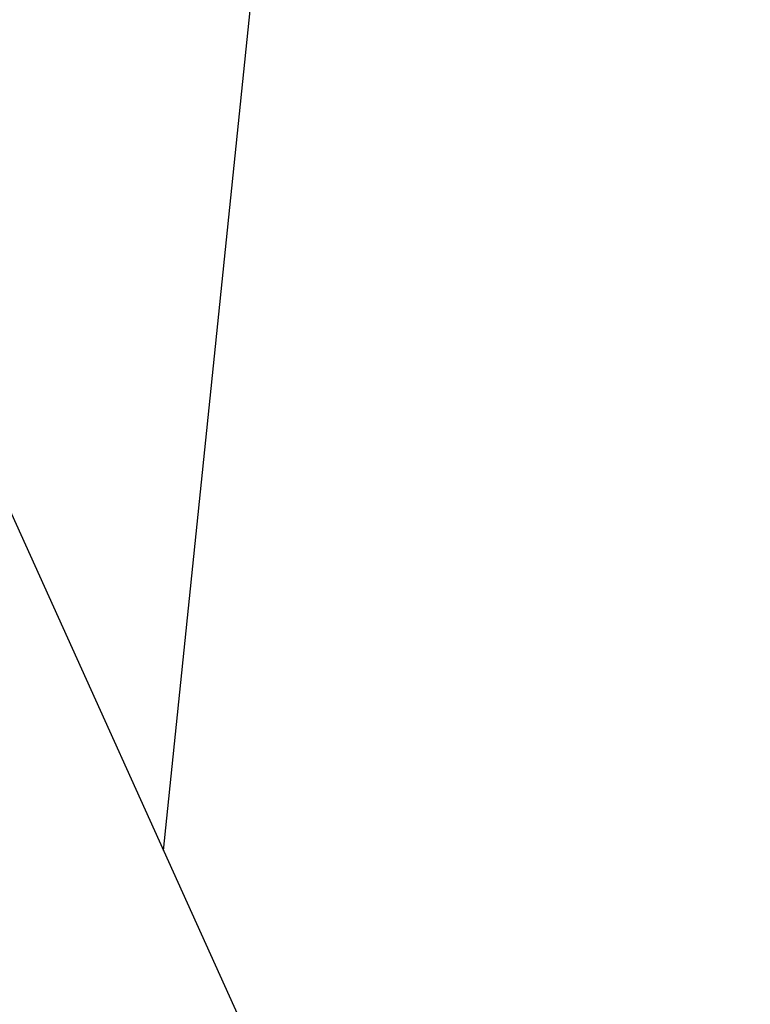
# Model space of a CAD drawing. Header units: millimetres. Extents: x 64 to 139, y 22 to 281.
# Tile 138 of 256: x 106.8883 to 106.9171, y 23.7565 to 23.7952. Entities that reach past the tile are written whole.
import ezdxf

# ---------------------------------------------------------------- set-up
doc = ezdxf.new("R2010")
doc.units = ezdxf.units.MM

msp = doc.modelspace()

# ---------------------------------------------------------------- linework, layer by layer
at = {"color": 7, "linetype": 'Continuous', "lineweight": 25}
msp.add_line((106.894005, 23.76251), (107.422807, 28.886455), dxfattribs=at)
at = {"color": 7, "linetype": 'Continuous', "lineweight": 25, "flags": 128}
msp.add_lwpolyline([(104.871199, 31.91544), (105.067737, 30.678232), (105.284335, 29.461152), (105.468939, 28.529277), (105.666522, 27.627203), (105.877358, 26.762564), (106.101716, 25.942993), (106.302887, 25.288624), (106.514155, 24.676858), (106.735686, 24.112357), (106.967645, 23.599784), (107.210198, 23.1438), (107.463512, 22.749069), (107.712355, 22.437185), (107.971049, 22.187806), (108.239735, 22.004839), (108.51855, 21.892194), (108.807634, 21.853777), (108.807634, 21.853777)], dxfattribs=at)
at = {"color": 7, "linetype": 'Continuous', "lineweight": 25}
msp.add_open_spline([(109.679309, 53.329899), (109.656229, 53.324663), (109.606776, 53.313444), (109.527998, 53.272344), (109.440213, 53.211777), (109.344227, 53.128143), (109.240836, 53.020947), (109.123724, 52.880197), (108.99312, 52.699587), (108.849446, 52.47201), (108.700326, 52.204226), (108.557631, 51.915711), (108.422749, 51.613077), (108.296857, 51.304443), (108.172499, 50.968957), (108.052523, 50.624456), (107.940224, 50.284338), (107.836248, 49.952513), (107.740356, 49.631059), (107.651725, 49.319594), (107.566496, 49.006287), (107.485333, 48.693914), (107.40888, 48.385603), (107.341352, 48.101375), (107.282551, 47.843716), (107.232422, 47.617413), (107.190832, 47.422047), (107.155465, 47.260932), (107.123963, 47.09354), (107.088589, 46.85434), (107.048754, 46.518114), (107.006821, 46.064293), (106.968771, 45.536671), (106.936188, 44.940422), (106.910647, 44.281017), (106.895898, 43.655059), (106.88939, 43.084174), (106.888453, 42.579788), (106.892516, 42.057458), (106.902103, 41.512873), (106.918433, 40.925868), (106.939122, 40.267129), (106.966574, 39.495877), (107.001406, 38.616544), (107.044437, 37.636887), (107.094983, 36.5929), (107.153288, 35.497811), (107.221022, 34.340327), (107.298914, 33.134004), (107.387751, 31.893858), (107.486413, 30.657393), (107.587152, 29.53033), (107.688088, 28.516147), (107.787414, 27.613493), (107.893432, 26.748029), (108.000452, 25.969855), (108.107538, 25.276673), (108.213844, 24.664118), (108.325338, 24.098821), (108.442106, 23.585486), (108.56423, 23.128838), (108.689276, 22.741364), (108.81702, 22.423191), (108.947296, 22.173451), (109.082609, 21.991657), (109.223026, 21.875289), (109.318393, 21.861026), (109.366865, 21.853777)], degree=3, knots=[0, 0, 0, 0, 0.010229, 0.021917, 0.034952, 0.049224, 0.06462, 0.081029, 0.10152, 0.123085, 0.14555, 0.168741, 0.187701, 0.206932, 0.226319, 0.244946, 0.262432, 0.278508, 0.29351, 0.307451, 0.320343, 0.333964, 0.346212, 0.357103, 0.366651, 0.374868, 0.381663, 0.38718, 0.392224, 0.397607, 0.406343, 0.415698, 0.425591, 0.435959, 0.446779, 0.45807, 0.46558, 0.473344, 0.481401, 0.489805, 0.49888, 0.509514, 0.521661, 0.536605, 0.553058, 0.570866, 0.58988, 0.609963, 0.632287, 0.655528, 0.679565, 0.704298, 0.724169, 0.744398, 0.764971, 0.785891, 0.803924, 0.822235, 0.840851, 0.859805, 0.879143, 0.898915, 0.918009, 0.9376, 0.95775, 0.978526, 1, 1, 1, 1], dxfattribs=at)

doc.saveas('drawing.dxf')
